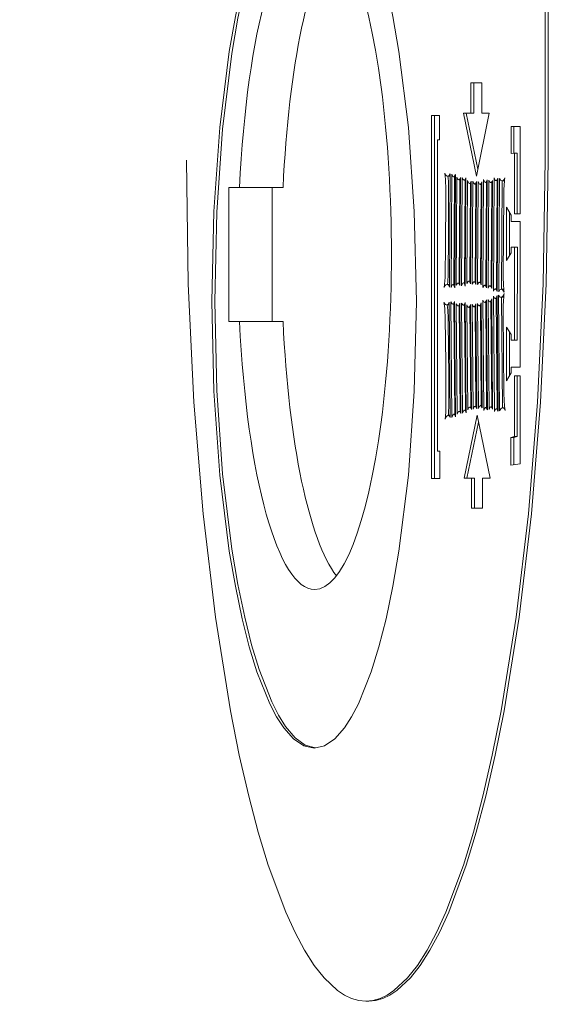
# Model space of a CAD drawing. Header units: centimetres. Extents: x -1436 to 1974, y -887 to 4352.
# Tile 67 of 105: x 604.4 to 606.21, y 2492.38 to 2495.69. Entities that reach past the tile are written whole.
import ezdxf

# ---------------------------------------------------------------- set-up
doc = ezdxf.new("R2010")
doc.units = ezdxf.units.CM
doc.header["$MEASUREMENT"] = 0
doc.layers.add('00 - nowa technologia myjni_Nr_pióra__246', color=7, linetype='Continuous', lineweight=20, true_color=0x1db3b3)
doc.layers.add('299-A Wymiary Opisy', color=7, linetype='Continuous')
doc.layers.add('299-A Wymiary Opisy_Nr_pióra__11', color=7, linetype='Continuous', lineweight=0)
doc.layers.add('Nowe_199-Z Wymiary i opisy_Nr_pióra__135', color=5, linetype='Continuous', lineweight=20)
doc.styles.add('STYL_AUTOMATYCZNY_1', font='arial.ttf')
doc.dimstyles.new('STYL_AUTOMATYCZNY__1', dxfattribs={"dimtxt": 13, "dimasz": 7.6, "dimexe": 0.18, "dimexo": 0.0625, "dimgap": 0, "dimtad": 1, "dimdec": 0, "dimzin": 0, "dimdsep": 46, "dimtxsty": 'STYL_AUTOMATYCZNY_1', "dimblk": 'ARROWHEAD_2', "dimblk1": 'ARROWHEAD_2', "dimblk2": 'ARROWHEAD_2', "dimcen": 0.09, "dimclrd": 7, "dimclre": 7, "dimclrt": 7, "dimadec": 0, "dimazin": 0, "dimtfac": 1, "dimtdec": 4, "dimtmove": 0, "dimatfit": 3, "dimfxl": 0, "dimtolj": 1, "dimtzin": 0, "dimarcsym": 0})
doc.dimstyles.new('STYL_AUTOMATYCZNY__3', dxfattribs={"dimtxt": 0.18, "dimasz": 14.592, "dimexe": 0.18, "dimexo": 0.0625, "dimgap": 0, "dimtad": 0, "dimtih": 1, "dimtoh": 1, "dimdec": 4, "dimzin": 0, "dimdsep": 46, "dimcen": 0.09, "dimadec": 0, "dimazin": 0, "dimtfac": 1, "dimtdec": 4, "dimtmove": 0, "dimatfit": 3, "dimldrblk": 'ARROWHEAD_5', "dimfxl": 0, "dimtolj": 1, "dimtzin": 0, "dimarcsym": 0})

# ---------------------------------------------------------------- blocks, each defined once
blk = doc.blocks.new('*D80')
at = {"layer": '299-A Wymiary Opisy_Nr_pióra__11', "color": 7, "linetype": 'Continuous', "lineweight": 0}
for p, q in [((62.3974, 2870.0807), (62.3786, 2855.0807)), ((621.2065, 2869.3787), (621.1877, 2854.3787)), ((65.281, 2867.5771), (59.495, 2857.5843)), ((618.3041, 2856.8823), (624.0901, 2866.8751)), ((62.388, 2862.5807), (57.498, 2862.5868)), ((621.1971, 2861.8787), (62.388, 2862.5807)), ((626.0871, 2861.8726), (621.1971, 2861.8787))]:
    blk.add_line(p, q, dxfattribs=at)
at = {"layer": '299-A Wymiary Opisy_Nr_pióra__11', "color": 7, "lineweight": 0, "insert": (326.9227, 2864.8484), "char_height": 13, "attachment_point": 7, "rotation": 359.928, "style": 'STYL_AUTOMATYCZNY_1'}
blk.add_mtext('\\A1;{\\pql;\\fArial|b0|i0|c238|p0;\\W1.000000;559}', dxfattribs=at)
blk = doc.blocks.new('ARROWHEAD_2')
at = {"color": 0, "linetype": 'Continuous', "lineweight": 0}
for p, q in [((-0.37813, -0.655), (0.37813, 0.655)), ((0, 0), (-1, 0))]:
    blk.add_line(p, q, dxfattribs=at)
blk = doc.blocks.new('ARROWHEAD_5')
at = {"linetype": 'Continuous', "lineweight": 0}
blk.add_hatch(color=0, dxfattribs=at).paths.add_polyline_path([(-1, 0.2679), (0, 0), (-1, -0.2679)])
at = {"color": 0, "linetype": 'Continuous', "lineweight": 0}
blk.add_line((0, 0), (-1, 0), dxfattribs=at)

msp = doc.modelspace()

# ---------------------------------------------------------------- linework, layer by layer
at = {"layer": '00 - nowa technologia myjni_Nr_pióra__246', "color": 132, "linetype": 'Continuous', "lineweight": 20, "true_color": 0x1db3b3}
for p, q in [((606.1697, 2495.2202), (606.1697, 2498.3431)), ((606.1795, 2495.2202), (606.1795, 2498.3431)), ((605.9198, 2495.4799), (605.9198, 2495.3774)), ((605.9565, 2495.4799), (605.9198, 2495.4799)), ((605.9294, 2495.4799), (605.9294, 2495.3774)), ((605.9565, 2495.3774), (605.9565, 2495.4799)), ((605.8149, 2495.37), (605.7879, 2495.37)), ((605.7879, 2495.37), (605.7879, 2494.1506)), ((605.7977, 2495.37), (605.7977, 2494.1506)), ((605.8149, 2495.2882), (605.8149, 2495.37)), ((605.9198, 2495.3774), (605.8946, 2495.3774)), ((605.8946, 2495.3774), (605.939, 2495.1662)), ((605.9044, 2495.3774), (605.9436, 2495.19)), ((605.9294, 2495.3774), (605.9198, 2495.3774)), ((605.939, 2495.1662), (605.981, 2495.3774)), ((605.981, 2495.3774), (605.9565, 2495.3774)), ((606.0646, 2495.3328), (606.0548, 2495.3328)), ((606.0855, 2495.3328), (606.0548, 2495.3328)), ((606.0548, 2495.3328), (606.0548, 2495.2425)), ((606.0855, 2495.3328), (606.0646, 2495.3328)), ((606.0646, 2495.3328), (606.0646, 2495.2425)), ((606.0855, 2495.0398), (606.0855, 2495.3328)), ((605.8081, 2494.2421), (605.8081, 2495.2882)), ((605.8081, 2495.2882), (605.8149, 2495.2882)), ((606.0548, 2495.2425), (606.0661, 2495.2428)), ((606.0759, 2495.2428), (606.0661, 2495.2428)), ((606.0661, 2495.2428), (606.0661, 2495.0398)), ((606.0759, 2495.2428), (606.0759, 2495.0398)), ((605.8499, 2495.1662), (605.842, 2495.1662)), ((605.8476, 2494.7933), (605.8499, 2495.1735)), ((605.8554, 2495.1729), (605.8531, 2494.7926)), ((605.8676, 2495.1637), (605.8618, 2495.1637)), ((605.8651, 2495.1637), (605.8629, 2494.8018)), ((605.8655, 2494.7914), (605.8677, 2495.1717)), ((605.8731, 2495.1625), (605.8709, 2494.8)), ((605.8854, 2495.154), (605.8795, 2495.154)), ((605.8828, 2495.154), (605.8807, 2494.8067)), ((605.8833, 2494.7987), (605.8854, 2495.1613)), ((605.8909, 2495.1613), (605.8888, 2494.7981)), ((605.9031, 2495.1521), (605.8972, 2495.1521)), ((605.9007, 2495.1521), (605.8986, 2494.8073)), ((605.9012, 2494.7969), (605.9033, 2495.1601)), ((605.9622, 2495.1546), (605.9601, 2494.7917)), ((605.9724, 2494.7905), (605.9746, 2495.1534)), ((605.98, 2495.1528), (605.9779, 2494.7902)), ((605.9903, 2494.789), (605.9924, 2495.1518)), ((605.9979, 2495.1601), (605.9956, 2494.7798)), ((606.008, 2494.7786), (606.0103, 2495.1589)), ((606.0158, 2495.1582), (606.0135, 2494.778)), ((605.1062, 2495.1277), (605.1428, 2495.1277)), ((605.1062, 2494.6779), (605.1062, 2495.1277)), ((605.2888, 2495.1277), (605.1428, 2495.1277)), ((605.252, 2494.6779), (605.252, 2495.1277)), ((605.9088, 2495.1509), (605.9067, 2494.8052)), ((605.921, 2495.1412), (605.9152, 2495.1412)), ((605.9184, 2495.1412), (605.9164, 2494.8134)), ((605.919, 2494.8042), (605.921, 2495.1497)), ((605.9265, 2495.1491), (605.9245, 2494.8036)), ((605.9388, 2495.1396), (605.9329, 2495.1396)), ((605.9363, 2495.1396), (605.9343, 2494.8116)), ((605.9367, 2494.8024), (605.9388, 2495.1479)), ((605.9443, 2495.1476), (605.9424, 2494.8018)), ((605.9567, 2495.1384), (605.9509, 2495.1384)), ((605.9541, 2495.1384), (605.9521, 2494.8097)), ((605.9546, 2494.8009), (605.9567, 2495.1466)), ((605.9744, 2495.1451), (605.9689, 2495.1451)), ((605.972, 2495.1451), (605.9698, 2494.8)), ((605.9923, 2495.1442), (605.9863, 2495.1442)), ((605.9897, 2495.1442), (605.9877, 2494.7981)), ((606.0101, 2495.1509), (606.0045, 2495.1509)), ((606.0077, 2495.1509), (606.0054, 2494.7878)), ((606.0254, 2495.15), (606.0232, 2494.7865)), ((606.0328, 2495.15), (606.0243, 2495.15)), ((606.0286, 2494.8311), (606.0302, 2495.1033)), ((606.0547, 2495.0346), (606.0397, 2495.0618)), ((606.0397, 2495.0618), (606.0397, 2494.8824)), ((606.0495, 2495.0441), (606.0495, 2494.8992)), ((606.0547, 2495.0136), (606.0547, 2495.0346)), ((606.0661, 2495.0398), (606.0855, 2495.0398)), ((606.0855, 2495.0136), (606.0547, 2495.0136)), ((606.0855, 2494.525), (606.0855, 2495.0136)), ((606.0548, 2494.9083), (606.055, 2494.9278)), ((606.0646, 2494.9278), (606.055, 2494.9278)), ((606.055, 2494.9278), (606.0663, 2494.9275)), ((606.0646, 2494.9278), (606.076, 2494.9275)), ((606.0663, 2494.9275), (606.0661, 2494.6156)), ((606.076, 2494.9275), (606.0663, 2494.9275)), ((606.076, 2494.9275), (606.0759, 2494.6156)), ((606.0397, 2494.8824), (606.0548, 2494.9083)), ((605.8476, 2494.8024), (605.8398, 2494.8024)), ((605.8655, 2494.8018), (605.8592, 2494.8018)), ((605.8833, 2494.8067), (605.8772, 2494.8067)), ((605.9012, 2494.8073), (605.8951, 2494.8073)), ((605.919, 2494.8134), (605.9128, 2494.8134)), ((605.9369, 2494.8116), (605.9308, 2494.8116)), ((605.9546, 2494.8097), (605.9483, 2494.8097)), ((605.9724, 2494.8), (605.9662, 2494.8)), ((605.9903, 2494.7981), (605.9839, 2494.7981)), ((605.9953, 2494.7633), (605.9987, 2494.3752)), ((606.0077, 2494.7554), (606.0016, 2494.7554)), ((606.008, 2494.7878), (606.0019, 2494.7878)), ((606.0052, 2494.7554), (606.0083, 2494.3849)), ((606.011, 2494.377), (606.0077, 2494.7652)), ((606.0132, 2494.7658), (606.0165, 2494.3776)), ((606.0302, 2494.7591), (606.0206, 2494.7591)), ((606.0306, 2494.7865), (606.0222, 2494.7865)), ((606.0229, 2494.7591), (606.0261, 2494.3883)), ((605.8481, 2494.7341), (605.8383, 2494.7341)), ((605.8507, 2494.355), (605.8473, 2494.7432)), ((605.8529, 2494.7438), (605.8561, 2494.3559)), ((605.8653, 2494.7359), (605.8589, 2494.7359)), ((605.8627, 2494.7359), (605.8659, 2494.3666)), ((605.8685, 2494.3575), (605.8651, 2494.7456)), ((605.8708, 2494.7374), (605.874, 2494.3672)), ((605.8832, 2494.7301), (605.8767, 2494.7301)), ((605.8806, 2494.7301), (605.8836, 2494.3758)), ((605.8862, 2494.3691), (605.883, 2494.7392)), ((605.8886, 2494.7398), (605.8917, 2494.3697)), ((605.9009, 2494.7322), (605.8944, 2494.7322)), ((605.8984, 2494.7322), (605.9015, 2494.38)), ((605.9041, 2494.3712), (605.9009, 2494.7414)), ((605.9065, 2494.7334), (605.9096, 2494.381)), ((605.9189, 2494.7252), (605.9125, 2494.7252)), ((605.9163, 2494.7252), (605.9192, 2494.3904)), ((605.9218, 2494.3825), (605.9187, 2494.7353)), ((605.9244, 2494.7359), (605.9273, 2494.3834)), ((605.9367, 2494.7276), (605.9302, 2494.7276)), ((605.9341, 2494.7276), (605.937, 2494.3929)), ((605.9396, 2494.3849), (605.9366, 2494.7374)), ((605.9421, 2494.7383), (605.9451, 2494.3855)), ((605.9544, 2494.7304), (605.9482, 2494.7304)), ((605.9518, 2494.7304), (605.9547, 2494.3953)), ((605.9575, 2494.3874), (605.9544, 2494.7402)), ((605.9598, 2494.7496), (605.963, 2494.3794)), ((605.9723, 2494.7414), (605.9662, 2494.7414)), ((605.9697, 2494.7414), (605.9727, 2494.3892)), ((605.9753, 2494.381), (605.9721, 2494.7511)), ((605.9776, 2494.7518), (605.9808, 2494.3819)), ((605.99, 2494.7444), (605.9836, 2494.7444)), ((605.9874, 2494.7444), (605.9904, 2494.3913)), ((605.993, 2494.3834), (605.99, 2494.7536)), ((606.0309, 2494.435), (606.0284, 2494.7127)), ((605.1428, 2494.6779), (605.1062, 2494.6779)), ((605.2888, 2494.6779), (605.1428, 2494.6779)), ((606.0396, 2494.6584), (606.0394, 2494.4783)), ((606.0547, 2494.634), (606.0396, 2494.6584)), ((606.0493, 2494.6425), (606.0492, 2494.496)), ((606.0547, 2494.6156), (606.0547, 2494.634)), ((606.0661, 2494.6156), (606.0547, 2494.6156)), ((606.0759, 2494.6156), (606.0661, 2494.6156)), ((606.0547, 2494.5058), (606.0547, 2494.525)), ((606.0547, 2494.525), (606.0855, 2494.525)), ((606.0394, 2494.4783), (606.0547, 2494.5058)), ((606.0855, 2494.4951), (606.0661, 2494.4951)), ((606.0661, 2494.4951), (606.0661, 2494.2912)), ((606.0759, 2494.4951), (606.0759, 2494.2912)), ((606.0855, 2494.1994), (606.0855, 2494.4951)), ((605.9396, 2494.3929), (605.934, 2494.3929)), ((605.9573, 2494.3953), (605.9515, 2494.3953)), ((605.993, 2494.3913), (605.9872, 2494.3913)), ((605.8507, 2494.363), (605.8438, 2494.363)), ((605.8684, 2494.3666), (605.8626, 2494.3666)), ((605.8862, 2494.3758), (605.8806, 2494.3758)), ((605.9413, 2494.3633), (605.897, 2494.1518)), ((605.9039, 2494.38), (605.8983, 2494.38)), ((605.9218, 2494.3904), (605.9158, 2494.3904)), ((605.9843, 2494.1518), (605.9413, 2494.3633)), ((605.9752, 2494.3892), (605.9695, 2494.3892)), ((606.0109, 2494.3849), (606.0052, 2494.3849)), ((606.0336, 2494.3883), (606.0263, 2494.3883)), ((605.946, 2494.3398), (605.9067, 2494.1518)), ((606.0661, 2494.2912), (606.0545, 2494.2888)), ((606.0643, 2494.2888), (606.0545, 2494.2888)), ((606.0545, 2494.2888), (606.0545, 2494.1957)), ((606.0759, 2494.2912), (606.0643, 2494.2888)), ((606.0643, 2494.2888), (606.0643, 2494.1969)), ((606.0759, 2494.2912), (606.0661, 2494.2912)), ((605.8151, 2494.2421), (605.8081, 2494.2421)), ((605.8151, 2494.1506), (605.8151, 2494.2421)), ((606.0545, 2494.1957), (606.0855, 2494.1994)), ((605.7879, 2494.1506), (605.8151, 2494.1506)), ((605.897, 2494.1518), (605.9221, 2494.1518)), ((605.9318, 2494.1518), (605.9221, 2494.1518)), ((605.9221, 2494.1518), (605.9221, 2494.0511)), ((605.9318, 2494.1518), (605.9318, 2494.0511)), ((605.9591, 2494.0511), (605.9591, 2494.1518)), ((605.9591, 2494.1518), (605.9843, 2494.1518)), ((605.9221, 2494.0511), (605.9591, 2494.0511)), ((605.5766, 2492.3958), (605.5668, 2492.3958))]:
    msp.add_line(p, q, dxfattribs=at)
for points in [[(605.3932, 2496.2453), (605.3581, 2496.2377), (605.3239, 2496.2151), (605.2911, 2496.1781), (605.2673, 2496.1415), (605.2443, 2496.0976), (605.2011, 2495.9892), (605.1753, 2495.9053), (605.1515, 2495.8116), (605.1286, 2495.7027), (605.1083, 2495.5843), (605.0766, 2495.3291), (605.0566, 2495.0478), (605.0497, 2494.7456)], [(605.3978, 2496.2453), (605.3631, 2496.2355), (605.3294, 2496.2111), (605.2969, 2496.1726), (605.2734, 2496.1354), (605.2508, 2496.0909), (605.2084, 2495.9816), (605.1832, 2495.8986), (605.16, 2495.8064), (605.1373, 2495.6966), (605.117, 2495.5776), (605.0859, 2495.3243), (605.0662, 2495.045), (605.0593, 2494.7456)], [(605.7368, 2494.7456), (605.7298, 2495.0478), (605.7098, 2495.3291), (605.6781, 2495.5843), (605.6578, 2495.7027), (605.6349, 2495.8116), (605.6111, 2495.9053), (605.5853, 2495.9892), (605.5421, 2496.0976), (605.5192, 2496.1415), (605.4954, 2496.1781), (605.4625, 2496.2151), (605.4283, 2496.2377), (605.3932, 2496.2453)], [(604.964, 2495.2202), (604.9705, 2494.8042), (604.9896, 2494.4069), (605.0201, 2494.0325), (605.0615, 2493.6855), (605.1123, 2493.3699), (605.1419, 2493.2219), (605.1736, 2493.084), (605.2055, 2492.9634), (605.2392, 2492.8523), (605.298, 2492.6943), (605.3291, 2492.6262), (605.3612, 2492.5664), (605.3935, 2492.5154), (605.4266, 2492.4736), (605.4722, 2492.4309), (605.4956, 2492.4156), (605.5191, 2492.4046), (605.5429, 2492.3979), (605.5668, 2492.3958)], [(605.5668, 2492.3958), (605.5908, 2492.3979), (605.6146, 2492.4046), (605.6381, 2492.4156), (605.6614, 2492.4309), (605.7071, 2492.4733), (605.7402, 2492.5154), (605.7727, 2492.5661), (605.8047, 2492.6262), (605.8357, 2492.6943), (605.8946, 2492.8523), (605.9282, 2492.9631), (605.9602, 2493.084), (605.9918, 2493.2219), (606.0214, 2493.3699), (606.0724, 2493.6852), (606.1136, 2494.0325), (606.1441, 2494.4069), (606.1632, 2494.8042), (606.1697, 2495.2202)], [(605.5766, 2492.3958), (605.6006, 2492.3979), (605.6244, 2492.4046), (605.6479, 2492.4156), (605.6712, 2492.4309), (605.7168, 2492.4733), (605.7499, 2492.5154), (605.7823, 2492.5661), (605.8143, 2492.6262), (605.8455, 2492.6943), (605.9042, 2492.8523), (605.9379, 2492.9631), (605.9698, 2493.084), (606.0016, 2493.2219), (606.0312, 2493.3699), (606.082, 2493.6852), (606.1233, 2494.0325), (606.1538, 2494.4069), (606.1729, 2494.8042), (606.1795, 2495.2202)], [(605.842, 2495.1662), (605.8383, 2495.1674), (605.836, 2495.1695), (605.8319, 2495.1763)], [(605.8499, 2495.1735), (605.8467, 2495.1686), (605.8449, 2495.1668), (605.842, 2495.1662)], [(605.8618, 2495.1637), (605.8597, 2495.165), (605.8583, 2495.1668), (605.8554, 2495.1729)], [(605.8677, 2495.1717), (605.8651, 2495.1662), (605.8638, 2495.165), (605.8624, 2495.164)], [(605.8795, 2495.154), (605.8774, 2495.1552), (605.876, 2495.1564), (605.8731, 2495.1625)], [(605.8854, 2495.1613), (605.8828, 2495.1564), (605.8815, 2495.1549), (605.8801, 2495.154)], [(605.8972, 2495.1521), (605.8952, 2495.1534), (605.8938, 2495.1552), (605.8909, 2495.1613)], [(605.9033, 2495.1601), (605.9005, 2495.1546), (605.8993, 2495.1534), (605.898, 2495.1524)], [(605.9689, 2495.1451), (605.9668, 2495.146), (605.9652, 2495.1482), (605.9622, 2495.1546)], [(605.9746, 2495.1534), (605.9721, 2495.1476), (605.9707, 2495.146), (605.9695, 2495.1454)], [(605.9863, 2495.1442), (605.9843, 2495.1454), (605.9828, 2495.147), (605.98, 2495.1528)], [(605.9924, 2495.1518), (605.9897, 2495.1466), (605.9884, 2495.1451), (605.9871, 2495.1442)], [(606.0045, 2495.1509), (606.0022, 2495.1518), (606.0008, 2495.154), (605.9979, 2495.1601)], [(606.0103, 2495.1589), (606.0077, 2495.1534), (606.0063, 2495.1515), (606.0051, 2495.1509)], [(606.0243, 2495.15), (606.0211, 2495.1509), (606.0193, 2495.1524), (606.0158, 2495.1582)], [(606.0342, 2495.1607), (606.0302, 2495.1534), (606.0278, 2495.1515), (606.0243, 2495.15)], [(605.9152, 2495.1412), (605.9131, 2495.1424), (605.9115, 2495.1442), (605.9088, 2495.1509)], [(605.921, 2495.1497), (605.9184, 2495.1439), (605.917, 2495.1421), (605.9158, 2495.1412)], [(605.9329, 2495.1396), (605.9308, 2495.1409), (605.9294, 2495.1424), (605.9265, 2495.1491)], [(605.9388, 2495.1479), (605.9361, 2495.1424), (605.9349, 2495.1405), (605.9335, 2495.1399)], [(605.9509, 2495.1384), (605.9488, 2495.1393), (605.9472, 2495.1412), (605.9443, 2495.1476)], [(605.9567, 2495.1466), (605.9541, 2495.1409), (605.9527, 2495.1393), (605.9515, 2495.1384)], [(605.8301, 2494.792), (605.834, 2494.7987), (605.8362, 2494.8009), (605.8386, 2494.8021), (605.8398, 2494.8024)], [(605.8398, 2494.8024), (605.8426, 2494.8012), (605.8444, 2494.7994), (605.8476, 2494.7933)], [(605.8531, 2494.7926), (605.8558, 2494.7991), (605.8572, 2494.8006), (605.8584, 2494.8015)], [(605.8592, 2494.8018), (605.8612, 2494.8006), (605.8627, 2494.7987), (605.8655, 2494.7914)], [(605.8709, 2494.8), (605.8738, 2494.8049), (605.8752, 2494.8061), (605.8764, 2494.8067)], [(605.8772, 2494.8067), (605.8793, 2494.8058), (605.8807, 2494.8042), (605.8833, 2494.7987)], [(605.8888, 2494.7981), (605.8917, 2494.8042), (605.8931, 2494.8061), (605.8944, 2494.807)], [(605.8951, 2494.8073), (605.8972, 2494.8061), (605.8984, 2494.8042), (605.9012, 2494.7969)], [(605.9067, 2494.8052), (605.9094, 2494.8106), (605.9106, 2494.8122), (605.912, 2494.8134)], [(605.9128, 2494.8134), (605.9147, 2494.8122), (605.9161, 2494.8103), (605.919, 2494.8042)], [(605.9245, 2494.8036), (605.9274, 2494.8091), (605.9288, 2494.8106), (605.93, 2494.8116)], [(605.9308, 2494.8116), (605.9329, 2494.8103), (605.9341, 2494.8088), (605.9367, 2494.8024)], [(605.9424, 2494.8018), (605.945, 2494.8076), (605.9463, 2494.8091), (605.9477, 2494.8097)], [(605.9483, 2494.8097), (605.9504, 2494.8091), (605.9518, 2494.8073), (605.9546, 2494.8009)], [(605.9601, 2494.7917), (605.963, 2494.7975), (605.9643, 2494.7991), (605.9656, 2494.7994)], [(605.9662, 2494.8), (605.9683, 2494.7987), (605.9698, 2494.7966), (605.9724, 2494.7905)], [(605.9779, 2494.7902), (605.9805, 2494.7957), (605.9819, 2494.7972), (605.9833, 2494.7981)], [(605.9839, 2494.7981), (605.986, 2494.7969), (605.9874, 2494.7951), (605.9903, 2494.789)], [(606.0016, 2494.7554), (605.9994, 2494.7563), (605.9981, 2494.7579), (605.9953, 2494.7633)], [(605.9956, 2494.7798), (605.9985, 2494.7853), (605.9999, 2494.7868), (606.0013, 2494.7878)], [(606.0019, 2494.7878), (606.004, 2494.7865), (606.0054, 2494.7847), (606.008, 2494.7786)], [(606.0077, 2494.7652), (606.0049, 2494.7585), (606.0035, 2494.7563), (606.0022, 2494.7554)], [(606.0206, 2494.7591), (606.0179, 2494.7597), (606.0162, 2494.7609), (606.0132, 2494.7658)], [(606.0135, 2494.778), (606.017, 2494.7838), (606.019, 2494.7853), (606.0222, 2494.7865)], [(606.0316, 2494.7719), (606.0272, 2494.7633), (606.0246, 2494.7603), (606.022, 2494.7591), (606.0206, 2494.7591)], [(606.0222, 2494.7865), (606.0255, 2494.7853), (606.0277, 2494.7835), (606.0316, 2494.7759)], [(605.0497, 2494.7456), (605.0566, 2494.4435), (605.0766, 2494.1615), (605.1083, 2493.9067), (605.1286, 2493.7886), (605.1515, 2493.6794), (605.1753, 2493.5854), (605.2011, 2493.5018), (605.2443, 2493.3937), (605.2673, 2493.3498), (605.2911, 2493.3128), (605.3239, 2493.2759), (605.3581, 2493.2533), (605.3932, 2493.2454)], [(605.0593, 2494.7456), (605.0662, 2494.446), (605.0859, 2494.1667), (605.117, 2493.9137), (605.1373, 2493.7944), (605.16, 2493.6849), (605.1832, 2493.5924), (605.2084, 2493.5091), (605.2508, 2493.4001), (605.2734, 2493.3559), (605.2969, 2493.3183), (605.3294, 2493.2802), (605.363, 2493.2555), (605.3976, 2493.2457)], [(605.3932, 2493.2454), (605.4283, 2493.2533), (605.4625, 2493.2759), (605.4953, 2493.3128), (605.5192, 2493.3498), (605.5421, 2493.3937), (605.5853, 2493.5018), (605.6111, 2493.5854), (605.6349, 2493.6794), (605.6578, 2493.7886), (605.6781, 2493.9067), (605.7098, 2494.1615), (605.7298, 2494.4435), (605.7368, 2494.7456)], [(605.8383, 2494.7341), (605.8351, 2494.7347), (605.8331, 2494.7365), (605.8294, 2494.742)], [(605.8473, 2494.7432), (605.8438, 2494.7365), (605.8416, 2494.735), (605.8383, 2494.7341)], [(605.8589, 2494.7359), (605.8569, 2494.7368), (605.8555, 2494.7383), (605.8529, 2494.7438)], [(605.8651, 2494.7456), (605.8624, 2494.7389), (605.861, 2494.7371), (605.8597, 2494.7359)], [(605.8767, 2494.7301), (605.8748, 2494.731), (605.8734, 2494.7322), (605.8708, 2494.7374)], [(605.883, 2494.7392), (605.8803, 2494.7328), (605.8789, 2494.731), (605.8774, 2494.7301)], [(605.8944, 2494.7322), (605.8926, 2494.7331), (605.8912, 2494.7347), (605.8886, 2494.7398)], [(605.9009, 2494.7414), (605.8981, 2494.7353), (605.8966, 2494.7334), (605.8952, 2494.7325)], [(605.9125, 2494.7252), (605.9105, 2494.7261), (605.9092, 2494.7276), (605.9065, 2494.7334)], [(605.9187, 2494.7353), (605.916, 2494.7283), (605.9146, 2494.7261), (605.9132, 2494.7255)], [(605.9302, 2494.7276), (605.9283, 2494.7286), (605.9269, 2494.7304), (605.9244, 2494.7359)], [(605.9366, 2494.7374), (605.9338, 2494.7307), (605.9323, 2494.7286), (605.9309, 2494.7276)], [(605.9482, 2494.7304), (605.9462, 2494.7316), (605.9448, 2494.7328), (605.9421, 2494.7383)], [(605.9544, 2494.7402), (605.9517, 2494.7334), (605.9503, 2494.7316), (605.9489, 2494.7307)], [(605.9662, 2494.7414), (605.964, 2494.7423), (605.9627, 2494.7438), (605.9598, 2494.7496)], [(605.9721, 2494.7511), (605.9695, 2494.7444), (605.9683, 2494.7423), (605.9668, 2494.7414)], [(605.9836, 2494.7444), (605.9816, 2494.7453), (605.9802, 2494.7469), (605.9776, 2494.7518)], [(605.99, 2494.7536), (605.9871, 2494.7475), (605.9857, 2494.7456), (605.9843, 2494.7447)], [(605.9273, 2494.3834), (605.9303, 2494.3898), (605.9317, 2494.3919), (605.9332, 2494.3929)], [(605.934, 2494.3929), (605.9358, 2494.3923), (605.9372, 2494.3904), (605.9396, 2494.3849)], [(605.9451, 2494.3855), (605.9479, 2494.3923), (605.9494, 2494.3941), (605.9507, 2494.3953)], [(605.9515, 2494.3953), (605.9535, 2494.3947), (605.9547, 2494.3929), (605.9575, 2494.3874)], [(605.9808, 2494.3819), (605.9836, 2494.3886), (605.9851, 2494.3904), (605.9865, 2494.3913)], [(605.9872, 2494.3913), (605.9892, 2494.3904), (605.9904, 2494.3892), (605.993, 2494.3834)], [(605.8331, 2494.3501), (605.8374, 2494.3584), (605.8398, 2494.3611), (605.8424, 2494.3627), (605.8438, 2494.363)], [(605.8438, 2494.363), (605.8462, 2494.362), (605.8478, 2494.3605), (605.8507, 2494.355)], [(605.8561, 2494.3559), (605.859, 2494.3633), (605.8604, 2494.3654), (605.8618, 2494.3663)], [(605.8626, 2494.3666), (605.8645, 2494.3654), (605.8658, 2494.3639), (605.8685, 2494.3575)], [(605.874, 2494.3672), (605.8769, 2494.3733), (605.8784, 2494.3752), (605.8799, 2494.3758)], [(605.8806, 2494.3758), (605.8825, 2494.3752), (605.8838, 2494.3739), (605.8862, 2494.3691)], [(605.8917, 2494.3697), (605.8948, 2494.377), (605.8961, 2494.3791), (605.8976, 2494.38)], [(605.8983, 2494.38), (605.9002, 2494.3794), (605.9015, 2494.3776), (605.9041, 2494.3712)], [(605.9096, 2494.381), (605.9123, 2494.3877), (605.9137, 2494.3892), (605.9152, 2494.3904)], [(605.9158, 2494.3904), (605.9178, 2494.3898), (605.9192, 2494.388), (605.9218, 2494.3825)], [(605.963, 2494.3794), (605.966, 2494.3862), (605.9674, 2494.388), (605.9688, 2494.3889)], [(605.9695, 2494.3892), (605.9715, 2494.388), (605.9727, 2494.3865), (605.9753, 2494.381)], [(605.9987, 2494.3752), (606.0017, 2494.3819), (606.0031, 2494.384), (606.0046, 2494.3849)], [(606.0052, 2494.3849), (606.0072, 2494.3843), (606.0086, 2494.3825), (606.011, 2494.377)], [(606.0165, 2494.3776), (606.0205, 2494.3849), (606.0226, 2494.3871), (606.0263, 2494.3883)], [(606.0263, 2494.3883), (606.0292, 2494.3874), (606.0312, 2494.3855), (606.0347, 2494.3794)]]:
    msp.add_lwpolyline(points, dxfattribs=at)
for centre, radius, start, end in [((605.5064, 2495.1293), 0.3289, 0.5462, 8.2218), ((605.5417, 2495.1308), 0.3032, 0.3254, 6.7522), ((606.4781, 2495.1009), 0.4479, 172.3376, 179.6786), ((590.928, 2495.0746), 14.9073, 359.08522, 0.22227), ((590.9378, 2495.0746), 14.9073, 359.08522, 0.22227), ((605.5243, 2494.8378), 0.3091, 351.501, 359.794), ((605.5032, 2494.839), 0.34, 353.7565, 359.529), ((606.5335, 2494.8311), 0.5049, 179.9908, 186.2593), ((606.5138, 2494.717), 0.4854, 173.4544, 180.4568), ((605.5078, 2494.6904), 0.3256, 1.3162, 9.0903), ((605.5368, 2494.6919), 0.3063, 1.1443, 7.8966), ((590.3131, 2494.4145), 15.5228, 359.93183, 1.04582), ((590.3229, 2494.4145), 15.5228, 359.93183, 1.04582), ((606.5355, 2494.442), 0.5046, 180.7733, 187.0891), ((605.5002, 2494.3929), 0.3357, 352.6563, 0.5583), ((605.4731, 2494.3941), 0.3724, 355.1773, 0.2921)]:
    msp.add_arc(centre, radius, start, end, dxfattribs=at)
for centre, start_param, end_param in [((605.3952, 2494.9028), 3.141637, 4.511031), ((605.3952, 2494.9028), 6.283141, 9.424822), ((605.5412, 2494.9028), 3.428674, 4.511031), ((605.3952, 2494.9028), 4.913747, 6.283141), ((605.5412, 2494.9028), 4.913747, 5.996104)]:
    msp.add_ellipse(centre, major_axis=(0, -1.125), ratio=0.229047, start_param=start_param, end_param=end_param, dxfattribs=at)

# ---------------------------------------------------------------- dimensions: what is measured, and where the dimension line sits
at = {"layer": '299-A Wymiary Opisy', "color": 7, "linetype": 'Continuous', "lineweight": 0}
dim = msp.add_linear_dim(base=(62.388, 2862.5807), p1=(621.379, 3006.6507), p2=(60.718, 1533.2508), angle=179.928, dimstyle='STYL_AUTOMATYCZNY__1', dxfattribs=at)
dim.commit()
dim.dimension.update_dxf_attribs({"geometry": '*D80', "text_midpoint": (341.771, 2871.3297), "dimtype": 160, "text_rotation": 359.928})

# ---------------------------------------------------------------- leaders
at = {"layer": 'Nowe_199-Z Wymiary i opisy_Nr_pióra__135', "color": 5, "linetype": 'Continuous', "lineweight": 20, "annotation_type": 0, "has_hookline": 1, "hookline_direction": 1, "text_width": 294.052}
msp.add_leader([(607.2961, 2494.427), (607.2961, 2368.7027), (511.6654, 2368.0987)], dimstyle='STYL_AUTOMATYCZNY__3', dxfattribs=at)

doc.saveas('drawing.dxf')
